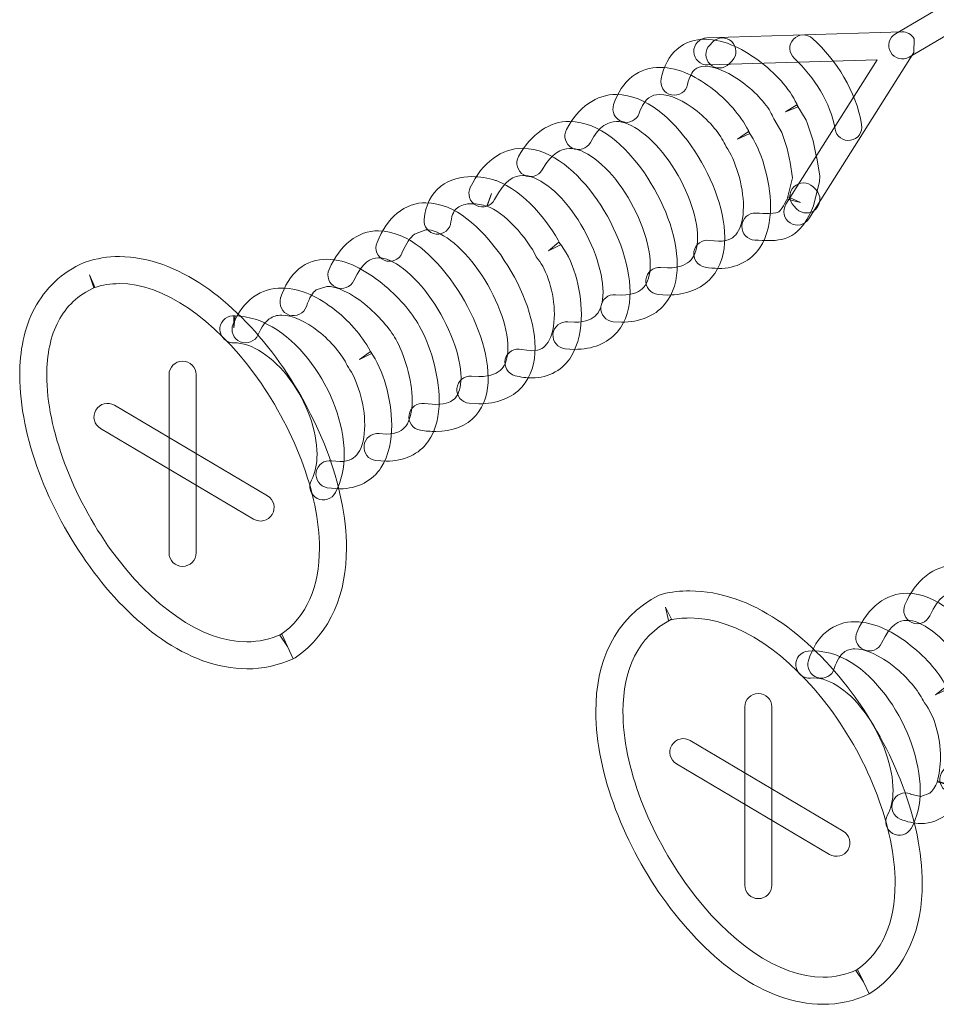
# Model space of a CAD drawing. Header units: inches. Extents: x 1352 to 2050, y -1711 to -1289.
# Tile 159 of 256: x 1780.85 to 1787.28, y -1511.3 to -1504.4. Entities that reach past the tile are written whole.
import ezdxf

# ---------------------------------------------------------------- set-up
doc = ezdxf.new("R2010")
doc.units = ezdxf.units.IN
doc.header["$MEASUREMENT"] = 0
doc.layers.add('图层 1', color=7, linetype='Continuous')

# ---------------------------------------------------------------- blocks, each defined once
blk = doc.blocks.new('block 16')
at = {"layer": '图层 1', "lineweight": 0}
for points, knots in [([(1789.3151, -1503.3456), (1789.3151, -1503.3456), (1787.0868, -1504.6579), (1787.0868, -1504.6579), (1787.0413, -1504.6844), (1786.9834, -1504.6692), (1786.9566, -1504.6244), (1786.9297, -1504.5786), (1786.9445, -1504.5211), (1786.9903, -1504.4942), (1786.9903, -1504.4942), (1789.2186, -1503.1813), (1789.2186, -1503.1813), (1789.2641, -1503.1554), (1789.322, -1503.1703), (1789.3488, -1503.2154), (1789.375, -1503.2609), (1789.3599, -1503.3187), (1789.3151, -1503.3456)], [0, 0, 0, 0, 1, 1, 1, 2, 2, 2, 3, 3, 3, 4, 4, 4, 5, 5, 5, 6, 6, 6, 6]), ([(1785.6688, -1504.5235), (1785.6688, -1504.5235), (1787.0351, -1504.4811), (1787.0351, -1504.4811), (1787.0702, -1504.4801), (1787.1033, -1504.4983), (1787.1202, -1504.529), (1787.1202, -1504.529), (1787.1185, -1504.6265), (1787.1185, -1504.6265), (1787.1185, -1504.6265), (1786.3833, -1505.7909), (1786.3833, -1505.7909), (1786.355, -1505.8354), (1786.2961, -1505.8485), (1786.252, -1505.8206), (1786.2079, -1505.7923), (1786.1942, -1505.7338), (1786.2228, -1505.6897), (1786.2228, -1505.6897), (1786.8629, -1504.6765), (1786.8629, -1504.6765), (1786.8629, -1504.6765), (1785.6746, -1504.7133), (1785.6746, -1504.7133), (1785.6219, -1504.7147), (1785.5782, -1504.6737), (1785.5765, -1504.6213), (1785.5751, -1504.569), (1785.6164, -1504.5252), (1785.6688, -1504.5235)], [0, 0, 0, 0, 1, 1, 1, 2, 2, 2, 3, 3, 3, 4, 4, 4, 5, 5, 5, 6, 6, 6, 7, 7, 7, 8, 8, 8, 9, 9, 9, 10, 10, 10, 10]), ([(1786.5666, -1505.1636), (1786.5349, -1504.9762), (1786.4246, -1504.8008), (1786.2803, -1504.6668), (1786.242, -1504.6313), (1786.2393, -1504.571), (1786.2751, -1504.5325), (1786.3109, -1504.4942), (1786.3705, -1504.4921), (1786.4095, -1504.5276), (1786.5779, -1504.6844), (1786.7126, -1504.8932), (1786.753, -1505.1316), (1786.7623, -1505.1832), (1786.7271, -1505.2325), (1786.6758, -1505.2408), (1786.6238, -1505.2504), (1786.5752, -1505.2149), (1786.5666, -1505.1636)], [0, 0, 0, 0, 1, 1, 1, 2, 2, 2, 3, 3, 3, 4, 4, 4, 5, 5, 5, 6, 6, 6, 6]), ([(1786.0126, -1505.7513), (1786.0481, -1505.7527), (1786.0781, -1505.7541), (1786.1015, -1505.7541), (1786.1525, -1505.7534), (1786.1628, -1505.7486), (1786.1718, -1505.742), (1786.1821, -1505.7362), (1786.2055, -1505.7072), (1786.2376, -1505.6363), (1786.2376, -1505.6363), (1786.3237, -1505.6769), (1786.3237, -1505.6769), (1786.3237, -1505.6769), (1786.2317, -1505.6538), (1786.2317, -1505.6538), (1786.2317, -1505.6538), (1786.2686, -1505.5033), (1786.2686, -1505.5033), (1786.2686, -1505.5033), (1786.2517, -1505.3979), (1786.2517, -1505.3979), (1786.2517, -1505.3979), (1786.2317, -1505.2986), (1786.2317, -1505.2986), (1786.2317, -1505.2986), (1786.1945, -1505.1874), (1786.1945, -1505.1874), (1786.1945, -1505.1874), (1786.137, -1505.0906), (1786.137, -1505.0906), (1786.137, -1505.0906), (1786.1297, -1505.0761), (1786.1297, -1505.0761), (1786.1098, -1505.0189), (1786.0298, -1504.92), (1785.9334, -1504.847), (1785.8383, -1504.7712), (1785.7236, -1504.7212), (1785.6557, -1504.7226), (1785.6223, -1504.7233), (1785.6026, -1504.7305), (1785.5847, -1504.7457), (1785.5668, -1504.7609), (1785.5465, -1504.7908), (1785.533, -1504.8504), (1785.522, -1504.9011), (1785.4717, -1504.9338), (1785.42, -1504.9228), (1785.3691, -1504.9121), (1785.3367, -1504.8608), (1785.3477, -1504.8101), (1785.367, -1504.7233), (1785.4035, -1504.651), (1785.46, -1504.6024), (1785.5165, -1504.5528), (1785.5882, -1504.5318), (1785.6557, -1504.5325), (1785.7973, -1504.5345), (1785.9327, -1504.6069), (1786.0498, -1504.6964), (1786.1659, -1504.7884), (1786.2627, -1504.8963), (1786.3072, -1505.0075), (1786.3072, -1505.0075), (1786.2186, -1505.0416), (1786.2186, -1505.0416), (1786.2186, -1505.0416), (1786.2999, -1504.9931), (1786.2999, -1504.9931), (1786.2999, -1504.9931), (1786.3633, -1505.0992), (1786.3633, -1505.0992), (1786.3633, -1505.0992), (1786.3712, -1505.1181), (1786.3712, -1505.1181), (1786.3712, -1505.1181), (1786.4136, -1505.2446), (1786.4136, -1505.2446), (1786.4136, -1505.2446), (1786.4164, -1505.2559), (1786.4164, -1505.2559), (1786.4164, -1505.2559), (1786.4377, -1505.3617), (1786.4377, -1505.3617), (1786.4377, -1505.3617), (1786.4384, -1505.3651), (1786.4384, -1505.3651), (1786.4384, -1505.3651), (1786.4591, -1505.4919), (1786.4591, -1505.4919), (1786.4591, -1505.4919), (1786.4577, -1505.5308), (1786.4577, -1505.5308), (1786.4577, -1505.5308), (1786.4153, -1505.6997), (1786.4153, -1505.6997), (1786.4153, -1505.6997), (1786.4095, -1505.7169), (1786.4095, -1505.7169), (1786.373, -1505.7947), (1786.3402, -1505.8519), (1786.2848, -1505.8943), (1786.2276, -1505.9374), (1786.1614, -1505.9443), (1786.1015, -1505.9436), (1786.0715, -1505.9436), (1786.0402, -1505.9429), (1786.0047, -1505.9408), (1785.9527, -1505.9387), (1785.9117, -1505.8946), (1785.9137, -1505.8423), (1785.9158, -1505.7899), (1785.9599, -1505.7489), (1786.0126, -1505.7513)], [0, 0, 0, 0, 1, 1, 1, 2, 2, 2, 3, 3, 3, 4, 4, 4, 5, 5, 5, 6, 6, 6, 7, 7, 7, 8, 8, 8, 9, 9, 9, 10, 10, 10, 11, 11, 11, 12, 12, 12, 13, 13, 13, 14, 14, 14, 15, 15, 15, 16, 16, 16, 17, 17, 17, 18, 18, 18, 19, 19, 19, 20, 20, 20, 21, 21, 21, 22, 22, 22, 23, 23, 23, 24, 24, 24, 25, 25, 25, 26, 26, 26, 27, 27, 27, 28, 28, 28, 29, 29, 29, 30, 30, 30, 31, 31, 31, 32, 32, 32, 33, 33, 33, 34, 34, 34, 35, 35, 35, 36, 36, 36, 37, 37, 37, 38, 38, 38, 38]), ([(1785.8452, -1504.684), (1785.8452, -1504.684), (1785.8252, -1504.7054), (1785.8252, -1504.7054), (1785.7887, -1504.7429), (1785.7287, -1504.7443), (1785.6908, -1504.7082), (1785.6529, -1504.672), (1785.6512, -1504.6117), (1785.6881, -1504.5745), (1785.6881, -1504.5745), (1785.7081, -1504.5528), (1785.7081, -1504.5528), (1785.7446, -1504.5152), (1785.8045, -1504.5135), (1785.8421, -1504.5497), (1785.8803, -1504.5862), (1785.8817, -1504.6465), (1785.8452, -1504.684)], [0, 0, 0, 0, 1, 1, 1, 2, 2, 2, 3, 3, 3, 4, 4, 4, 5, 5, 5, 6, 6, 6, 6]), ([(1785.6881, -1505.9429), (1785.6881, -1505.9429), (1785.7501, -1505.9487), (1785.7501, -1505.9487), (1785.8252, -1505.9463), (1785.8534, -1505.9263), (1785.881, -1505.8895), (1785.9079, -1505.8516), (1785.9251, -1505.7844), (1785.9244, -1505.7059), (1785.9258, -1505.5591), (1785.8665, -1505.3748), (1785.8038, -1505.2859), (1785.8038, -1505.2859), (1785.7959, -1505.2711), (1785.7959, -1505.2711), (1785.7659, -1505.2032), (1785.6888, -1505.1078), (1785.5992, -1505.0368), (1785.5096, -1504.9641), (1785.4063, -1504.9183), (1785.3394, -1504.92), (1785.3064, -1504.92), (1785.2833, -1504.928), (1785.2609, -1504.9445), (1785.2381, -1504.9621), (1785.214, -1504.9931), (1785.1937, -1505.0513), (1785.1775, -1505.1009), (1785.1231, -1505.1274), (1785.0738, -1505.1105), (1785.0239, -1505.0933), (1784.9977, -1505.0396), (1785.0149, -1504.99), (1785.0432, -1504.9066), (1785.0866, -1504.8404), (1785.1444, -1504.795), (1785.2023, -1504.7495), (1785.2726, -1504.7299), (1785.3394, -1504.7299), (1785.4779, -1504.7316), (1785.6061, -1504.8012), (1785.717, -1504.888), (1785.8276, -1504.9772), (1785.9196, -1505.0854), (1785.9688, -1505.1932), (1785.9688, -1505.1932), (1785.8824, -1505.2322), (1785.8824, -1505.2322), (1785.8824, -1505.2322), (1785.9606, -1505.1788), (1785.9606, -1505.1788), (1786.0498, -1505.311), (1786.1132, -1505.5129), (1786.1146, -1505.7059), (1786.1139, -1505.8085), (1786.096, -1505.9112), (1786.0374, -1505.997), (1785.9802, -1506.0834), (1785.8741, -1506.1406), (1785.7501, -1506.1389), (1785.7198, -1506.1389), (1785.6881, -1506.1358), (1785.6557, -1506.1299), (1785.604, -1506.1206), (1785.5689, -1506.0721), (1785.5778, -1506.0204), (1785.5871, -1505.9687), (1785.6361, -1505.9343), (1785.6881, -1505.9429)], [0, 0, 0, 0, 1, 1, 1, 2, 2, 2, 3, 3, 3, 4, 4, 4, 5, 5, 5, 6, 6, 6, 7, 7, 7, 8, 8, 8, 9, 9, 9, 10, 10, 10, 11, 11, 11, 12, 12, 12, 13, 13, 13, 14, 14, 14, 15, 15, 15, 16, 16, 16, 17, 17, 17, 18, 18, 18, 19, 19, 19, 20, 20, 20, 21, 21, 21, 22, 22, 22, 23, 23, 23, 23]), ([(1785.3443, -1506.133), (1785.3443, -1506.133), (1785.3932, -1506.1351), (1785.3932, -1506.1351), (1785.4852, -1506.1344), (1785.5289, -1506.11), (1785.5572, -1506.0786), (1785.5854, -1506.0476), (1785.6033, -1505.9959), (1785.6033, -1505.9226), (1785.6047, -1505.773), (1785.5227, -1505.556), (1785.4035, -1505.3882), (1785.2864, -1505.217), (1785.13, -1505.105), (1785.0345, -1505.1102), (1784.9756, -1505.1116), (1784.9191, -1505.1353), (1784.8519, -1505.2559), (1784.8268, -1505.3021), (1784.7693, -1505.3197), (1784.7234, -1505.2952), (1784.6773, -1505.2697), (1784.6601, -1505.2125), (1784.6842, -1505.1664), (1784.7662, -1505.0082), (1784.8964, -1504.9186), (1785.0345, -1504.92), (1785.2464, -1504.9255), (1785.4207, -1505.0868), (1785.5592, -1505.2794), (1785.695, -1505.475), (1785.7914, -1505.7117), (1785.7935, -1505.9226), (1785.7935, -1506.0252), (1785.7683, -1506.1268), (1785.6991, -1506.2054), (1785.6295, -1506.2839), (1785.5206, -1506.3253), (1785.3932, -1506.3253), (1785.3932, -1506.3253), (1785.3263, -1506.3215), (1785.3263, -1506.3215), (1785.2747, -1506.3167), (1785.2361, -1506.2705), (1785.2406, -1506.2181), (1785.2457, -1506.1661), (1785.2919, -1506.1279), (1785.3443, -1506.133)], [0, 0, 0, 0, 1, 1, 1, 2, 2, 2, 3, 3, 3, 4, 4, 4, 5, 5, 5, 6, 6, 6, 7, 7, 7, 8, 8, 8, 9, 9, 9, 10, 10, 10, 11, 11, 11, 12, 12, 12, 13, 13, 13, 14, 14, 14, 15, 15, 15, 16, 16, 16, 16]), ([(1785.029, -1506.3232), (1785.029, -1506.3232), (1785.0707, -1506.3253), (1785.0707, -1506.3253), (1785.1582, -1506.3246), (1785.1989, -1506.3008), (1785.2264, -1506.2705), (1785.253, -1506.2392), (1785.2712, -1506.1871), (1785.2712, -1506.1134), (1785.2726, -1505.9632), (1785.192, -1505.7458), (1785.0745, -1505.5777), (1784.9584, -1505.4058), (1784.8034, -1505.2938), (1784.7066, -1505.2986), (1784.6456, -1505.3004), (1784.585, -1505.3262), (1784.5143, -1505.4478), (1784.4881, -1505.4936), (1784.4303, -1505.5098), (1784.3851, -1505.4843), (1784.3397, -1505.4585), (1784.3231, -1505.4006), (1784.3486, -1505.3551), (1784.4354, -1505.1967), (1784.567, -1505.1071), (1784.7066, -1505.1092), (1784.9191, -1505.1143), (1785.0941, -1505.2769), (1785.2306, -1505.4699), (1785.3649, -1505.6659), (1785.4597, -1505.9033), (1785.4607, -1506.1134), (1785.4607, -1506.2154), (1785.4373, -1506.316), (1785.3697, -1506.3945), (1785.3022, -1506.4734), (1785.1951, -1506.5161), (1785.0707, -1506.5148), (1785.0707, -1506.5148), (1785.0121, -1506.5124), (1785.0121, -1506.5124), (1784.9594, -1506.5075), (1784.9212, -1506.4614), (1784.926, -1506.4093), (1784.9305, -1506.357), (1784.9763, -1506.3184), (1785.029, -1506.3232)], [0, 0, 0, 0, 1, 1, 1, 2, 2, 2, 3, 3, 3, 4, 4, 4, 5, 5, 5, 6, 6, 6, 7, 7, 7, 8, 8, 8, 9, 9, 9, 10, 10, 10, 11, 11, 11, 12, 12, 12, 13, 13, 13, 14, 14, 14, 15, 15, 15, 16, 16, 16, 16]), ([(1784.6938, -1506.5141), (1784.6938, -1506.5141), (1784.7407, -1506.5161), (1784.7407, -1506.5161), (1784.8278, -1506.5155), (1784.8688, -1506.492), (1784.8957, -1506.4621), (1784.9226, -1506.4307), (1784.9405, -1506.3787), (1784.9405, -1506.305), (1784.9419, -1506.1544), (1784.8613, -1505.9363), (1784.7434, -1505.7665), (1784.6277, -1505.5942), (1784.4723, -1505.4816), (1784.3776, -1505.4874), (1784.3162, -1505.4881), (1784.2528, -1505.5171), (1784.1802, -1505.6556), (1784.1571, -1505.7024), (1784.0999, -1505.7217), (1784.053, -1505.6979), (1784.0058, -1505.6745), (1783.9872, -1505.6177), (1784.0103, -1505.5708), (1784.0951, -1505.3955), (1784.2301, -1505.2959), (1784.3776, -1505.2973), (1784.5898, -1505.3024), (1784.7634, -1505.4657), (1784.8998, -1505.6593), (1785.0339, -1505.8561), (1785.1286, -1506.0948), (1785.13, -1506.305), (1785.13, -1506.4069), (1785.1062, -1506.5075), (1785.039, -1506.5861), (1784.9722, -1506.6643), (1784.8654, -1506.707), (1784.7407, -1506.7063), (1784.7407, -1506.7063), (1784.6752, -1506.7025), (1784.6752, -1506.7025), (1784.6225, -1506.6977), (1784.585, -1506.6505), (1784.5898, -1506.5988), (1784.5946, -1506.5465), (1784.6415, -1506.5086), (1784.6938, -1506.5141)], [0, 0, 0, 0, 1, 1, 1, 2, 2, 2, 3, 3, 3, 4, 4, 4, 5, 5, 5, 6, 6, 6, 7, 7, 7, 8, 8, 8, 9, 9, 9, 10, 10, 10, 11, 11, 11, 12, 12, 12, 13, 13, 13, 14, 14, 14, 15, 15, 15, 16, 16, 16, 16]), ([(1784.371, -1506.707), (1784.371, -1506.707), (1784.4423, -1506.7166), (1784.4423, -1506.7166), (1784.5033, -1506.7142), (1784.5271, -1506.6967), (1784.556, -1506.6553), (1784.5822, -1506.6133), (1784.5994, -1506.5409), (1784.5994, -1506.459), (1784.6008, -1506.3146), (1784.5446, -1506.143), (1784.4854, -1506.0765), (1784.4854, -1506.0765), (1784.4726, -1506.0576), (1784.4726, -1506.0576), (1784.412, -1505.9284), (1784.2439, -1505.7403), (1784.1261, -1505.7024), (1784.1261, -1505.7024), (1784.1585, -1505.6132), (1784.1585, -1505.6132), (1784.1585, -1505.6132), (1784.1295, -1505.7034), (1784.1295, -1505.7034), (1784.092, -1505.6921), (1784.0551, -1505.6855), (1784.022, -1505.6855), (1783.9762, -1505.6855), (1783.9418, -1505.6969), (1783.9201, -1505.7145), (1783.8987, -1505.732), (1783.8808, -1505.7565), (1783.8746, -1505.8127), (1783.8694, -1505.8654), (1783.8229, -1505.9033), (1783.7702, -1505.8981), (1783.7189, -1505.8929), (1783.6803, -1505.8464), (1783.6858, -1505.7947), (1783.6944, -1505.6979), (1783.7375, -1505.6156), (1783.8022, -1505.5649), (1783.8677, -1505.5143), (1783.9459, -1505.4957), (1784.022, -1505.4957), (1784.0775, -1505.496), (1784.1336, -1505.5053), (1784.1874, -1505.5229), (1784.1874, -1505.5229), (1784.1908, -1505.524), (1784.1908, -1505.524), (1784.3913, -1505.6015), (1784.5567, -1505.8068), (1784.6428, -1505.9732), (1784.6428, -1505.9732), (1784.5577, -1506.0159), (1784.5577, -1506.0159), (1784.5577, -1506.0159), (1784.6297, -1505.9542), (1784.6297, -1505.9542), (1784.7324, -1506.0779), (1784.7868, -1506.2719), (1784.7889, -1506.459), (1784.7882, -1506.5637), (1784.7703, -1506.6681), (1784.7172, -1506.7556), (1784.6649, -1506.8434), (1784.5626, -1506.9085), (1784.4423, -1506.9065), (1784.4044, -1506.9065), (1784.3652, -1506.9006), (1784.3242, -1506.8906), (1784.2735, -1506.8775), (1784.2425, -1506.8255), (1784.2553, -1506.7752), (1784.2684, -1506.7242), (1784.3204, -1506.6932), (1784.371, -1506.707)], [0, 0, 0, 0, 1, 1, 1, 2, 2, 2, 3, 3, 3, 4, 4, 4, 5, 5, 5, 6, 6, 6, 7, 7, 7, 8, 8, 8, 9, 9, 9, 10, 10, 10, 11, 11, 11, 12, 12, 12, 13, 13, 13, 14, 14, 14, 15, 15, 15, 16, 16, 16, 17, 17, 17, 18, 18, 18, 19, 19, 19, 20, 20, 20, 21, 21, 21, 22, 22, 22, 23, 23, 23, 24, 24, 24, 25, 25, 25, 26, 26, 26, 26]), ([(1786.4126, -1505.5677), (1786.4126, -1505.5677), (1786.4336, -1505.5894), (1786.4336, -1505.5894), (1786.4701, -1505.6263), (1786.4694, -1505.6862), (1786.4322, -1505.7231), (1786.395, -1505.7599), (1786.3351, -1505.7593), (1786.2975, -1505.7224), (1786.2975, -1505.7224), (1786.2772, -1505.7007), (1786.2772, -1505.7007), (1786.2407, -1505.6638), (1786.2407, -1505.6039), (1786.2786, -1505.5667), (1786.3158, -1505.5302), (1786.3757, -1505.5308), (1786.4126, -1505.5677)], [0, 0, 0, 0, 1, 1, 1, 2, 2, 2, 3, 3, 3, 4, 4, 4, 5, 5, 5, 6, 6, 6, 6]), ([(1784.0196, -1506.8948), (1784.0196, -1506.8948), (1784.0703, -1506.8972), (1784.0703, -1506.8972), (1784.1605, -1506.8965), (1784.2032, -1506.8724), (1784.2301, -1506.8438), (1784.257, -1506.8148), (1784.2742, -1506.7663), (1784.2742, -1506.6953), (1784.2756, -1506.5465), (1784.1901, -1506.3253), (1784.0682, -1506.1537), (1783.9483, -1505.9784), (1783.7871, -1505.8623), (1783.6996, -1505.8685), (1783.6996, -1505.8685), (1783.619, -1505.8988), (1783.619, -1505.8988), (1783.5914, -1505.9208), (1783.5597, -1505.9622), (1783.5314, -1506.0311), (1783.5115, -1506.0786), (1783.456, -1506.102), (1783.4074, -1506.0817), (1783.3588, -1506.0614), (1783.3365, -1506.0063), (1783.3564, -1505.958), (1783.393, -1505.8698), (1783.4398, -1505.8002), (1783.4984, -1505.752), (1783.5576, -1505.7028), (1783.63, -1505.6783), (1783.6996, -1505.6783), (1783.909, -1505.6848), (1784.082, -1505.8495), (1784.2232, -1506.0449), (1784.3617, -1506.2436), (1784.4623, -1506.4834), (1784.4644, -1506.6953), (1784.4644, -1506.7959), (1784.4396, -1506.8948), (1784.3707, -1506.9716), (1784.3018, -1507.0481), (1784.1953, -1507.088), (1784.0703, -1507.0873), (1784.0703, -1507.0873), (1784.002, -1507.0835), (1784.002, -1507.0835), (1783.9497, -1507.0787), (1783.9118, -1507.0322), (1783.9163, -1506.9802), (1783.9214, -1506.9282), (1783.9676, -1506.8896), (1784.0196, -1506.8944), (1784.0196, -1506.8944), (1784.0196, -1506.8948), (1784.0196, -1506.8948)], [0, 0, 0, 0, 1, 1, 1, 2, 2, 2, 3, 3, 3, 4, 4, 4, 5, 5, 5, 6, 6, 6, 7, 7, 7, 8, 8, 8, 9, 9, 9, 10, 10, 10, 11, 11, 11, 12, 12, 12, 13, 13, 13, 14, 14, 14, 15, 15, 15, 16, 16, 16, 17, 17, 17, 18, 18, 18, 19, 19, 19, 19]), ([(1783.6892, -1507.0856), (1783.6892, -1507.0856), (1783.7678, -1507.0922), (1783.7678, -1507.0922), (1783.847, -1507.0915), (1783.8825, -1507.0708), (1783.9056, -1507.0453), (1783.929, -1507.0184), (1783.9452, -1506.9723), (1783.9452, -1506.9044), (1783.9466, -1506.7563), (1783.8615, -1506.5313), (1783.7385, -1506.3563), (1783.619, -1506.1778), (1783.4567, -1506.0593), (1783.3671, -1506.0655), (1783.312, -1506.0672), (1783.2572, -1506.0903), (1783.1938, -1506.2233), (1783.1725, -1506.2715), (1783.116, -1506.2926), (1783.0684, -1506.2712), (1783.0202, -1506.2502), (1782.9995, -1506.193), (1783.0205, -1506.1458), (1783.0943, -1505.9746), (1783.2235, -1505.8736), (1783.3671, -1505.8757), (1783.5793, -1505.8822), (1783.7537, -1506.0504), (1783.8952, -1506.2485), (1784.0334, -1506.4507), (1784.1336, -1506.6925), (1784.1354, -1506.9044), (1784.1354, -1507.0005), (1784.113, -1507.0953), (1784.0486, -1507.1697), (1783.9848, -1507.2441), (1783.8835, -1507.283), (1783.7678, -1507.2816), (1783.7333, -1507.2816), (1783.6982, -1507.2796), (1783.6603, -1507.273), (1783.6083, -1507.2651), (1783.5728, -1507.2165), (1783.5811, -1507.1645), (1783.5893, -1507.1132), (1783.6376, -1507.0777), (1783.6892, -1507.0856)], [0, 0, 0, 0, 1, 1, 1, 2, 2, 2, 3, 3, 3, 4, 4, 4, 5, 5, 5, 6, 6, 6, 7, 7, 7, 8, 8, 8, 9, 9, 9, 10, 10, 10, 11, 11, 11, 12, 12, 12, 13, 13, 13, 14, 14, 14, 15, 15, 15, 16, 16, 16, 16]), ([(1782.7294, -1508.7882), (1782.7294, -1508.7882), (1782.676, -1508.7093), (1782.676, -1508.7093), (1782.8679, -1508.5787), (1782.9513, -1508.3675), (1782.9527, -1508.0999), (1782.954, -1507.7181), (1782.7673, -1507.2434), (1782.4931, -1506.8734), (1782.2196, -1506.501), (1781.8595, -1506.2423), (1781.5512, -1506.2457), (1781.4902, -1506.2457), (1781.4306, -1506.255), (1781.3717, -1506.2746), (1781.3717, -1506.2746), (1781.3417, -1506.1847), (1781.3417, -1506.1847), (1781.3417, -1506.1847), (1781.3796, -1506.2715), (1781.3796, -1506.2715), (1781.2591, -1506.3253), (1781.1788, -1506.4049), (1781.1233, -1506.5082), (1781.0689, -1506.6116), (1781.0413, -1506.7411), (1781.042, -1506.8879), (1781.0406, -1507.2637), (1781.2236, -1507.7426), (1781.4961, -1508.1174), (1781.7682, -1508.4947), (1782.1279, -1508.7589), (1782.4442, -1508.7555), (1782.5275, -1508.7555), (1782.6085, -1508.7382), (1782.6895, -1508.7021), (1782.6895, -1508.7021), (1782.7294, -1508.7882), (1782.7294, -1508.7882), (1782.7294, -1508.7882), (1782.676, -1508.7093), (1782.676, -1508.7093), (1782.676, -1508.7093), (1782.7294, -1508.7882), (1782.7294, -1508.7882), (1782.7294, -1508.7882), (1782.7684, -1508.8743), (1782.7684, -1508.8743), (1782.6629, -1508.9225), (1782.553, -1508.9449), (1782.4442, -1508.9449), (1782.0246, -1508.9415), (1781.6356, -1508.6297), (1781.3424, -1508.2287), (1781.0506, -1507.8246), (1780.8532, -1507.3219), (1780.8518, -1506.8879), (1780.8518, -1506.7184), (1780.8829, -1506.5582), (1780.9559, -1506.4193), (1781.0282, -1506.2812), (1781.1454, -1506.1668), (1781.3032, -1506.0979), (1781.3032, -1506.0979), (1781.3114, -1506.0948), (1781.3114, -1506.0948), (1781.39, -1506.0683), (1781.4713, -1506.0559), (1781.5512, -1506.0559), (1781.9625, -1506.0593), (1782.3512, -1506.3642), (1782.6461, -1506.7604), (1782.9396, -1507.1597), (1783.1415, -1507.6592), (1783.1421, -1508.0999), (1783.1435, -1508.4058), (1783.0388, -1508.6934), (1782.7825, -1508.8671), (1782.7825, -1508.8671), (1782.7684, -1508.8743), (1782.7684, -1508.8743), (1782.7684, -1508.8743), (1782.7294, -1508.7882), (1782.7294, -1508.7882)], [0, 0, 0, 0, 1, 1, 1, 2, 2, 2, 3, 3, 3, 4, 4, 4, 5, 5, 5, 6, 6, 6, 7, 7, 7, 8, 8, 8, 9, 9, 9, 10, 10, 10, 11, 11, 11, 12, 12, 12, 13, 13, 13, 14, 14, 14, 15, 15, 15, 16, 16, 16, 17, 17, 17, 18, 18, 18, 19, 19, 19, 20, 20, 20, 21, 21, 21, 22, 22, 22, 23, 23, 23, 24, 24, 24, 25, 25, 25, 26, 26, 26, 27, 27, 27, 28, 28, 28, 28]), ([(1783.3709, -1507.2968), (1783.3709, -1507.2968), (1783.4198, -1507.2999), (1783.4198, -1507.2999), (1783.5015, -1507.2982), (1783.5328, -1507.2761), (1783.5597, -1507.242), (1783.5859, -1507.2065), (1783.6031, -1507.1435), (1783.6024, -1507.0656), (1783.6038, -1506.9206), (1783.5452, -1506.7352), (1783.4873, -1506.634), (1783.4873, -1506.634), (1783.4867, -1506.6333), (1783.4867, -1506.6333), (1783.4501, -1506.5657), (1783.3661, -1506.4662), (1783.271, -1506.3904), (1783.1773, -1506.3129), (1783.0698, -1506.2622), (1783.004, -1506.2646), (1783.004, -1506.2646), (1782.9292, -1506.2898), (1782.9292, -1506.2898), (1782.9072, -1506.3077), (1782.8817, -1506.3418), (1782.861, -1506.4049), (1782.8452, -1506.4545), (1782.7914, -1506.4817), (1782.7415, -1506.4655), (1782.6919, -1506.4493), (1782.6647, -1506.3959), (1782.6805, -1506.3456), (1782.7091, -1506.2595), (1782.7508, -1506.1909), (1782.8087, -1506.143), (1782.8659, -1506.0955), (1782.9368, -1506.0745), (1783.004, -1506.0745), (1783.147, -1506.0765), (1783.2765, -1506.1527), (1783.3902, -1506.2426), (1783.5035, -1506.3346), (1783.5983, -1506.4431), (1783.6524, -1506.5406), (1783.7271, -1506.6743), (1783.7912, -1506.8748), (1783.7919, -1507.0656), (1783.7919, -1507.1669), (1783.774, -1507.2685), (1783.7133, -1507.3533), (1783.6531, -1507.4387), (1783.5459, -1507.4918), (1783.4198, -1507.4897), (1783.4198, -1507.4897), (1783.3482, -1507.4856), (1783.3482, -1507.4856), (1783.2965, -1507.479), (1783.2593, -1507.4318), (1783.2655, -1507.3798), (1783.2717, -1507.3278), (1783.3192, -1507.2906), (1783.3709, -1507.2968)], [0, 0, 0, 0, 1, 1, 1, 2, 2, 2, 3, 3, 3, 4, 4, 4, 5, 5, 5, 6, 6, 6, 7, 7, 7, 8, 8, 8, 9, 9, 9, 10, 10, 10, 11, 11, 11, 12, 12, 12, 13, 13, 13, 14, 14, 14, 15, 15, 15, 16, 16, 16, 17, 17, 17, 18, 18, 18, 19, 19, 19, 20, 20, 20, 21, 21, 21, 21]), ([(1783.0395, -1507.4877), (1783.0395, -1507.4877), (1783.0953, -1507.4932), (1783.0953, -1507.4932), (1783.1683, -1507.4911), (1783.1962, -1507.4704), (1783.2252, -1507.4305), (1783.2534, -1507.3898), (1783.2703, -1507.3192), (1783.27, -1507.2369), (1783.2717, -1507.0901), (1783.2145, -1506.9123), (1783.1559, -1506.8327), (1783.1559, -1506.8327), (1783.148, -1506.819), (1783.148, -1506.819), (1783.1118, -1506.7442), (1783.0343, -1506.6498), (1782.9461, -1506.5802), (1782.8579, -1506.5089), (1782.7584, -1506.4652), (1782.6888, -1506.4665), (1782.6543, -1506.4669), (1782.6275, -1506.4741), (1782.6013, -1506.4931), (1782.5747, -1506.5124), (1782.5468, -1506.5451), (1782.5227, -1506.603), (1782.5021, -1506.6505), (1782.4459, -1506.6736), (1782.398, -1506.6533), (1782.3498, -1506.6333), (1782.327, -1506.5768), (1782.3477, -1506.5292), (1782.3822, -1506.4469), (1782.4304, -1506.3825), (1782.49, -1506.3391), (1782.5503, -1506.2957), (1782.6213, -1506.2764), (1782.6888, -1506.2767), (1782.8273, -1506.2781), (1782.9547, -1506.3456), (1783.0639, -1506.4314), (1783.1738, -1506.5189), (1783.2651, -1506.6274), (1783.3185, -1506.7359), (1783.3185, -1506.7359), (1783.2331, -1506.7776), (1783.2331, -1506.7776), (1783.2331, -1506.7776), (1783.3103, -1506.7222), (1783.3103, -1506.7222), (1783.4002, -1506.8507), (1783.4584, -1507.0467), (1783.4598, -1507.2369), (1783.4594, -1507.3423), (1783.4415, -1507.4473), (1783.384, -1507.5355), (1783.3272, -1507.6241), (1783.2207, -1507.6851), (1783.0953, -1507.683), (1783.0953, -1507.683), (1783.0078, -1507.6758), (1783.0078, -1507.6758), (1782.9561, -1507.6661), (1782.921, -1507.6179), (1782.9299, -1507.5659), (1782.9389, -1507.5145), (1782.9878, -1507.4794), (1783.0395, -1507.4877)], [0, 0, 0, 0, 1, 1, 1, 2, 2, 2, 3, 3, 3, 4, 4, 4, 5, 5, 5, 6, 6, 6, 7, 7, 7, 8, 8, 8, 9, 9, 9, 10, 10, 10, 11, 11, 11, 12, 12, 12, 13, 13, 13, 14, 14, 14, 15, 15, 15, 16, 16, 16, 17, 17, 17, 18, 18, 18, 19, 19, 19, 20, 20, 20, 21, 21, 21, 22, 22, 22, 23, 23, 23, 23]), ([(1782.8969, -1507.622), (1782.923, -1507.5738), (1782.9361, -1507.5118), (1782.9361, -1507.4415), (1782.9368, -1507.2779), (1782.861, -1507.0729), (1782.7453, -1506.9165), (1782.6295, -1506.759), (1782.4779, -1506.6584), (1782.3518, -1506.6605), (1782.3518, -1506.6605), (1782.3381, -1506.6598), (1782.3381, -1506.6598), (1782.2854, -1506.6529), (1782.2492, -1506.605), (1782.2557, -1506.5533), (1782.263, -1506.5017), (1782.3105, -1506.4648), (1782.3629, -1506.472), (1782.3629, -1506.472), (1782.3518, -1506.5544), (1782.3518, -1506.5544), (1782.3518, -1506.5544), (1782.3518, -1506.4714), (1782.3518, -1506.4714), (1782.3518, -1506.4714), (1782.3629, -1506.472), (1782.3629, -1506.472), (1782.3629, -1506.472), (1782.3518, -1506.5544), (1782.3518, -1506.5544), (1782.3518, -1506.5544), (1782.3518, -1506.4714), (1782.3518, -1506.4714), (1782.5723, -1506.4727), (1782.7604, -1506.6195), (1782.8979, -1506.8042), (1783.0343, -1506.9905), (1783.1249, -1507.2231), (1783.1263, -1507.4415), (1783.1263, -1507.5355), (1783.108, -1507.6279), (1783.0646, -1507.7102), (1783.0409, -1507.7571), (1782.983, -1507.7746), (1782.9368, -1507.7509), (1782.8907, -1507.7261), (1782.8724, -1507.6685), (1782.8969, -1507.622)], [0, 0, 0, 0, 1, 1, 1, 2, 2, 2, 3, 3, 3, 4, 4, 4, 5, 5, 5, 6, 6, 6, 7, 7, 7, 8, 8, 8, 9, 9, 9, 10, 10, 10, 11, 11, 11, 12, 12, 12, 13, 13, 13, 14, 14, 14, 15, 15, 15, 16, 16, 16, 16]), ([(1781.8985, -1508.1326), (1781.8985, -1508.1326), (1781.8985, -1506.8834), (1781.8985, -1506.8834), (1781.8985, -1506.8307), (1781.9412, -1506.7883), (1781.9936, -1506.7883), (1782.0459, -1506.7883), (1782.0883, -1506.8307), (1782.0883, -1506.8834), (1782.0883, -1506.8834), (1782.0883, -1508.1326), (1782.0883, -1508.1326), (1782.0883, -1508.1846), (1782.0459, -1508.227), (1781.9936, -1508.227), (1781.9412, -1508.227), (1781.8985, -1508.1846), (1781.8985, -1508.1326)], [0, 0, 0, 0, 1, 1, 1, 2, 2, 2, 3, 3, 3, 4, 4, 4, 5, 5, 5, 6, 6, 6, 6]), ([(1782.4914, -1507.8962), (1782.4914, -1507.8962), (1781.4189, -1507.2613), (1781.4189, -1507.2613), (1781.3738, -1507.2348), (1781.359, -1507.1762), (1781.3858, -1507.1314), (1781.4127, -1507.086), (1781.4709, -1507.0711), (1781.5161, -1507.098), (1781.5161, -1507.098), (1782.5885, -1507.7329), (1782.5885, -1507.7329), (1782.6337, -1507.7595), (1782.6485, -1507.818), (1782.6216, -1507.8628), (1782.5947, -1507.9083), (1782.5365, -1507.9228), (1782.4914, -1507.8962)], [0, 0, 0, 0, 1, 1, 1, 2, 2, 2, 3, 3, 3, 4, 4, 4, 5, 5, 5, 6, 6, 6, 6]), ([(1787.7231, -1509.4352), (1787.7231, -1509.4352), (1787.7882, -1509.4396), (1787.7882, -1509.4396), (1787.873, -1509.4386), (1787.9115, -1509.4166), (1787.9363, -1509.3887), (1787.9618, -1509.3608), (1787.9784, -1509.3115), (1787.9784, -1509.2419), (1787.9798, -1509.0927), (1787.8957, -1508.8698), (1787.7744, -1508.6972), (1787.6559, -1508.5208), (1787.4954, -1508.4041), (1787.4065, -1508.4103), (1787.3507, -1508.4123), (1787.2949, -1508.4361), (1787.2301, -1508.5729), (1787.2084, -1508.6204), (1787.1529, -1508.6421), (1787.1047, -1508.6204), (1787.0572, -1508.5997), (1787.0351, -1508.5439), (1787.0568, -1508.4957), (1787.1309, -1508.3221), (1787.2611, -1508.2187), (1787.4065, -1508.2208), (1787.6173, -1508.2266), (1787.7903, -1508.3927), (1787.9301, -1508.5894), (1788.0679, -1508.7896), (1788.1672, -1509.0304), (1788.1685, -1509.2419), (1788.1685, -1509.3404), (1788.1451, -1509.4379), (1788.079, -1509.5141), (1788.0128, -1509.5899), (1787.9088, -1509.6305), (1787.7882, -1509.6291), (1787.7882, -1509.6291), (1787.6993, -1509.6233), (1787.6993, -1509.6233), (1787.647, -1509.6167), (1787.6104, -1509.5688), (1787.617, -1509.5168), (1787.6235, -1509.4648), (1787.6711, -1509.4279), (1787.7231, -1509.4348), (1787.7231, -1509.4348), (1787.7231, -1509.4352), (1787.7231, -1509.4352)], [0, 0, 0, 0, 1, 1, 1, 2, 2, 2, 3, 3, 3, 4, 4, 4, 5, 5, 5, 6, 6, 6, 7, 7, 7, 8, 8, 8, 9, 9, 9, 10, 10, 10, 11, 11, 11, 12, 12, 12, 13, 13, 13, 14, 14, 14, 15, 15, 15, 16, 16, 16, 17, 17, 17, 17]), ([(1786.765, -1511.1377), (1786.765, -1511.1377), (1786.712, -1511.0588), (1786.712, -1511.0588), (1786.9021, -1510.9303), (1786.9869, -1510.7185), (1786.9876, -1510.4477), (1786.9886, -1510.0656), (1786.805, -1509.5892), (1786.5273, -1509.2192), (1786.2503, -1508.8457), (1785.8838, -1508.5856), (1785.5492, -1508.5887), (1785.4989, -1508.5887), (1785.449, -1508.5939), (1785.399, -1508.6052), (1785.399, -1508.6052), (1785.3773, -1508.5136), (1785.3773, -1508.5136), (1785.3773, -1508.5136), (1785.4207, -1508.5973), (1785.4207, -1508.5973), (1785.1813, -1508.7217), (1785.0824, -1508.9473), (1785.0804, -1509.2436), (1785.0786, -1509.626), (1785.2654, -1510.1032), (1785.5399, -1510.4749), (1785.8128, -1510.8497), (1786.1731, -1511.1098), (1786.4825, -1511.1057), (1786.5652, -1511.1057), (1786.6451, -1511.0892), (1786.724, -1511.052), (1786.724, -1511.052), (1786.765, -1511.1377), (1786.765, -1511.1377), (1786.765, -1511.1377), (1786.712, -1511.0588), (1786.712, -1511.0588), (1786.712, -1511.0588), (1786.765, -1511.1377), (1786.765, -1511.1377), (1786.765, -1511.1377), (1786.8057, -1511.2235), (1786.8057, -1511.2235), (1786.7009, -1511.2728), (1786.591, -1511.2959), (1786.4825, -1511.2959), (1786.0698, -1511.2931), (1785.6815, -1510.9858), (1785.3866, -1510.5876), (1785.0928, -1510.1862), (1784.8916, -1509.6846), (1784.8902, -1509.2436), (1784.8878, -1508.906), (1785.0187, -1508.5894), (1785.3339, -1508.4282), (1785.3339, -1508.4282), (1785.3556, -1508.4206), (1785.3556, -1508.4206), (1785.42, -1508.4058), (1785.4848, -1508.3985), (1785.5492, -1508.3985), (1785.9809, -1508.4013), (1786.3812, -1508.7072), (1786.6792, -1509.1055), (1786.9772, -1509.5061), (1787.1764, -1510.0074), (1787.1777, -1510.4477), (1787.1788, -1510.7557), (1787.0737, -1511.0444), (1786.8181, -1511.2163), (1786.8181, -1511.2163), (1786.8057, -1511.2235), (1786.8057, -1511.2235), (1786.8057, -1511.2235), (1786.765, -1511.1377), (1786.765, -1511.1377)], [0, 0, 0, 0, 1, 1, 1, 2, 2, 2, 3, 3, 3, 4, 4, 4, 5, 5, 5, 6, 6, 6, 7, 7, 7, 8, 8, 8, 9, 9, 9, 10, 10, 10, 11, 11, 11, 12, 12, 12, 13, 13, 13, 14, 14, 14, 15, 15, 15, 16, 16, 16, 17, 17, 17, 18, 18, 18, 19, 19, 19, 20, 20, 20, 21, 21, 21, 22, 22, 22, 23, 23, 23, 24, 24, 24, 25, 25, 25, 26, 26, 26, 26]), ([(1787.4044, -1509.625), (1787.4044, -1509.625), (1787.4506, -1509.6274), (1787.4506, -1509.6274), (1787.5388, -1509.6267), (1787.5801, -1509.6036), (1787.6063, -1509.5747), (1787.6328, -1509.5464), (1787.6497, -1509.4982), (1787.6497, -1509.4279), (1787.6518, -1509.2805), (1787.5663, -1509.06), (1787.444, -1508.8895), (1787.3245, -1508.7148), (1787.1633, -1508.5994), (1787.0716, -1508.6052), (1787.0137, -1508.6066), (1786.9576, -1508.6314), (1786.8932, -1508.7644), (1786.8711, -1508.812), (1786.8153, -1508.833), (1786.7671, -1508.8106), (1786.7199, -1508.7892), (1786.6989, -1508.7331), (1786.7209, -1508.6852), (1786.796, -1508.5143), (1786.9273, -1508.413), (1787.0716, -1508.4151), (1787.2821, -1508.4209), (1787.4578, -1508.5853), (1787.5994, -1508.7803), (1787.7379, -1508.9783), (1787.8385, -1509.2171), (1787.8395, -1509.4279), (1787.8395, -1509.5278), (1787.8158, -1509.626), (1787.7479, -1509.7022), (1787.6797, -1509.7786), (1787.5743, -1509.8179), (1787.4506, -1509.8169), (1787.4506, -1509.8169), (1787.3872, -1509.8141), (1787.3872, -1509.8141), (1787.3348, -1509.809), (1787.2962, -1509.7635), (1787.3011, -1509.7108), (1787.3059, -1509.6588), (1787.3521, -1509.6202), (1787.4044, -1509.625)], [0, 0, 0, 0, 1, 1, 1, 2, 2, 2, 3, 3, 3, 4, 4, 4, 5, 5, 5, 6, 6, 6, 7, 7, 7, 8, 8, 8, 9, 9, 9, 10, 10, 10, 11, 11, 11, 12, 12, 12, 13, 13, 13, 14, 14, 14, 15, 15, 15, 16, 16, 16, 16]), ([(1787.0951, -1509.8227), (1787.0951, -1509.8227), (1787.1681, -1509.8386), (1787.1681, -1509.8386), (1787.1681, -1509.8386), (1787.2315, -1509.8162), (1787.2315, -1509.8162), (1787.2504, -1509.8003), (1787.2701, -1509.7731), (1787.2852, -1509.7301), (1787.2852, -1509.7301), (1787.3748, -1509.7618), (1787.3748, -1509.7618), (1787.3748, -1509.7618), (1787.2832, -1509.7366), (1787.2832, -1509.7366), (1787.2973, -1509.686), (1787.3052, -1509.6264), (1787.3052, -1509.5647), (1787.3059, -1509.4245), (1787.2646, -1509.2746), (1787.1939, -1509.1844), (1787.1939, -1509.1844), (1787.1839, -1509.1671), (1787.1839, -1509.1671), (1787.1543, -1509.102), (1787.0733, -1509.0028), (1786.9786, -1508.9284), (1786.8846, -1508.8526), (1786.7753, -1508.803), (1786.7064, -1508.8047), (1786.6727, -1508.8054), (1786.6499, -1508.8126), (1786.6279, -1508.8306), (1786.6048, -1508.8488), (1786.5804, -1508.8822), (1786.5611, -1508.9436), (1786.5459, -1508.9935), (1786.4928, -1509.0214), (1786.4426, -1509.0059), (1786.3923, -1508.9904), (1786.3647, -1508.937), (1786.3802, -1508.8871), (1786.4074, -1508.7999), (1786.4494, -1508.7303), (1786.508, -1508.6831), (1786.5666, -1508.6349), (1786.6382, -1508.6145), (1786.7064, -1508.6152), (1786.8491, -1508.617), (1786.9821, -1508.6907), (1787.0964, -1508.7803), (1787.2108, -1508.8712), (1787.3059, -1508.9811), (1787.3555, -1509.0869), (1787.3555, -1509.0869), (1787.2701, -1509.1268), (1787.2701, -1509.1268), (1787.2701, -1509.1268), (1787.3452, -1509.0693), (1787.3452, -1509.0693), (1787.4499, -1509.2074), (1787.494, -1509.3904), (1787.4947, -1509.5647), (1787.4947, -1509.6419), (1787.4857, -1509.7173), (1787.4664, -1509.7873), (1787.4664, -1509.7873), (1787.4644, -1509.7938), (1787.4644, -1509.7938), (1787.4403, -1509.8606), (1787.4044, -1509.9189), (1787.3534, -1509.9616), (1787.3024, -1510.0046), (1787.2363, -1510.0288), (1787.1681, -1510.0288), (1787.1199, -1510.0288), (1787.0716, -1510.017), (1787.0241, -1509.9984), (1786.9748, -1509.9781), (1786.9517, -1509.923), (1786.9717, -1509.8744), (1786.991, -1509.8255), (1787.0465, -1509.8024), (1787.0951, -1509.8221), (1787.0951, -1509.8221), (1787.0951, -1509.8227), (1787.0951, -1509.8227)], [0, 0, 0, 0, 1, 1, 1, 2, 2, 2, 3, 3, 3, 4, 4, 4, 5, 5, 5, 6, 6, 6, 7, 7, 7, 8, 8, 8, 9, 9, 9, 10, 10, 10, 11, 11, 11, 12, 12, 12, 13, 13, 13, 14, 14, 14, 15, 15, 15, 16, 16, 16, 17, 17, 17, 18, 18, 18, 19, 19, 19, 20, 20, 20, 21, 21, 21, 22, 22, 22, 23, 23, 23, 24, 24, 24, 25, 25, 25, 26, 26, 26, 27, 27, 27, 28, 28, 28, 29, 29, 29, 29]), ([(1786.9352, -1509.9688), (1786.9593, -1509.9261), (1786.9734, -1509.8675), (1786.9734, -1509.7966), (1786.9741, -1509.6381), (1786.9004, -1509.4293), (1786.7891, -1509.2705), (1786.6775, -1509.1086), (1786.5307, -1509.0059), (1786.416, -1509.009), (1786.416, -1509.009), (1786.395, -1509.01), (1786.395, -1509.01), (1786.3423, -1509.0145), (1786.2961, -1508.9756), (1786.2923, -1508.9232), (1786.2875, -1508.8712), (1786.3261, -1508.825), (1786.3785, -1508.8206), (1786.3785, -1508.8206), (1786.416, -1508.8192), (1786.416, -1508.8192), (1786.6334, -1508.8223), (1786.8126, -1508.9752), (1786.9445, -1509.162), (1787.0754, -1509.3515), (1787.1626, -1509.5843), (1787.1633, -1509.7966), (1787.1633, -1509.891), (1787.1454, -1509.9833), (1787.0999, -1510.0629), (1787.0737, -1510.1083), (1787.0158, -1510.1242), (1786.9703, -1510.098), (1786.9249, -1510.0722), (1786.909, -1510.0143), (1786.9352, -1509.9688)], [0, 0, 0, 0, 1, 1, 1, 2, 2, 2, 3, 3, 3, 4, 4, 4, 5, 5, 5, 6, 6, 6, 7, 7, 7, 8, 8, 8, 9, 9, 9, 10, 10, 10, 11, 11, 11, 12, 12, 12, 12]), ([(1785.9347, -1510.4604), (1785.9347, -1510.4604), (1785.9347, -1509.2116), (1785.9347, -1509.2116), (1785.9347, -1509.1592), (1785.9768, -1509.1172), (1786.0295, -1509.1172), (1786.0815, -1509.1172), (1786.1242, -1509.1592), (1786.1242, -1509.2116), (1786.1242, -1509.2116), (1786.1242, -1510.4604), (1786.1242, -1510.4604), (1786.1242, -1510.5131), (1786.0815, -1510.5555), (1786.0295, -1510.5555), (1785.9768, -1510.5555), (1785.9347, -1510.5131), (1785.9347, -1510.4604)], [0, 0, 0, 0, 1, 1, 1, 2, 2, 2, 3, 3, 3, 4, 4, 4, 5, 5, 5, 6, 6, 6, 6]), ([(1786.5273, -1510.2455), (1786.5273, -1510.2455), (1785.4552, -1509.6109), (1785.4552, -1509.6109), (1785.4104, -1509.584), (1785.3952, -1509.5258), (1785.4221, -1509.4806), (1785.449, -1509.4355), (1785.5069, -1509.4207), (1785.5523, -1509.4476), (1785.5523, -1509.4476), (1786.6245, -1510.0822), (1786.6245, -1510.0822), (1786.6692, -1510.109), (1786.6844, -1510.1673), (1786.6575, -1510.2124), (1786.6307, -1510.2575), (1786.5728, -1510.2723), (1786.5273, -1510.2455)], [0, 0, 0, 0, 1, 1, 1, 2, 2, 2, 3, 3, 3, 4, 4, 4, 5, 5, 5, 6, 6, 6, 6])]:
    blk.add_open_spline(points, degree=3, knots=knots, dxfattribs=at)
blk = doc.blocks.new('block 9')
at = {"layer": '图层 1'}
blk.add_blockref('block 16', (0, 0), dxfattribs=at)
blk = doc.blocks.new('block 2')
at = {"layer": '图层 1'}
blk.add_blockref('block 9', (0, 0), dxfattribs=at)

msp = doc.modelspace()

# ---------------------------------------------------------------- block references
at = {"layer": '图层 1'}
msp.add_blockref('block 2', (0, 0), dxfattribs=at)

doc.saveas('drawing.dxf')
